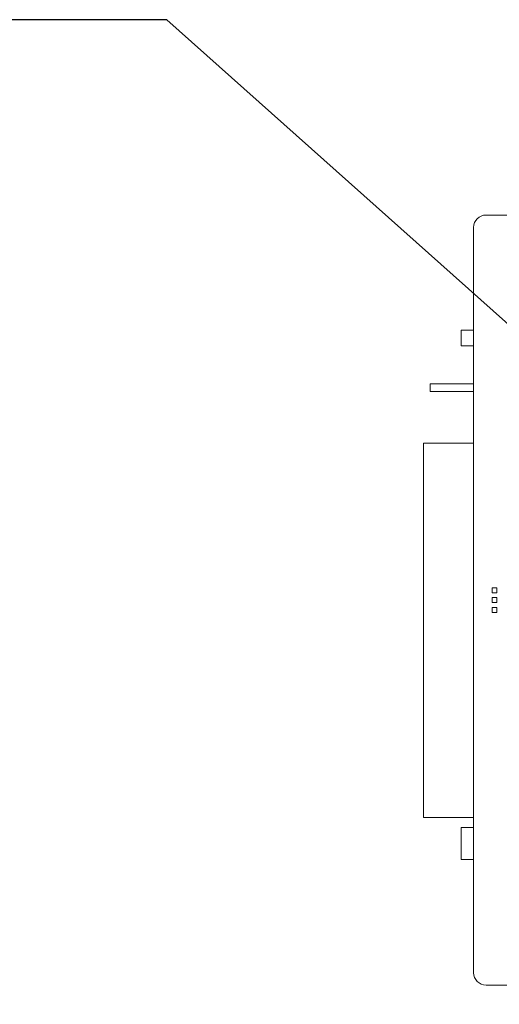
# Model space of a CAD drawing. Header units: millimetres. Extents: x -5941 to 19721, y -9230 to 6433.
# Tile 94 of 204: x 5801 to 5840, y -3952 to -3872. Entities that reach past the tile are written whole.
import ezdxf

# ---------------------------------------------------------------- set-up
doc = ezdxf.new("R2010")
doc.units = ezdxf.units.MM
doc.layers.add('A_SUFITY OPIS', color=1, linetype='Continuous')
doc.layers.add('A_wymiary', color=55, linetype='Continuous')
doc.layers.add('GL-urzadzenia', color=6, linetype='Continuous', lineweight=20)
doc.styles.add('ARIAL', font='arial.ttf', dxfattribs={"width": 0.8})
doc.dimstyles.new('100', dxfattribs={"dimscale": 100, "dimtxt": 0.18, "dimasz": 0.013, "dimexe": 0.2, "dimexo": 0, "dimgap": 0.06, "dimtad": 1, "dimdec": 1, "dimrnd": 0.5, "dimzin": 12, "dimdsep": 46, "dimtxsty": 'ARIAL', "dimblk": 'wymiar', "dimcen": 0, "dimdle": 0.2, "dimse1": 1, "dimse2": 1, "dimclrd": 256, "dimclre": 40, "dimclrt": 3, "dimaunit": 1, "dimadec": 0, "dimazin": 0, "dimtfac": 0.4, "dimtdec": 1, "dimtix": 1, "dimtmove": 2, "dimatfit": 3, "dimldrblk": 'wymiar', "dimfxl": 0, "dimtvp": 0.88, "dimtolj": 1, "dimtzin": 12, "dimarcsym": 0})

# ---------------------------------------------------------------- blocks, each defined once
blk = doc.blocks.new('wymiar')
at = {"color": 0, "ltscale": 100}
blk.add_line((0, -6.5), (0, 6.5), dxfattribs=at)
at = {"color": 0, "ltscale": 100, "const_width": 0.5}
blk.add_lwpolyline([(-3.25, -3.25), (3.25, 3.25)], dxfattribs=at)
blk = doc.blocks.new('*D112')
at = {"layer": 'A_wymiary', "lineweight": -2}
blk.add_line((5653.332, -4018.439), (6106.732, -4018.439), dxfattribs=at)
at = {"layer": 'Defpoints', "color": 0}
for p in [(5652.032, -3935.053), (6108.032, -3935.053), (6108.032, -4018.439)]:
    blk.add_point(p, dxfattribs=at)
at = {"layer": 'A_wymiary', "lineweight": -2, "xscale": 1.3, "yscale": 1.3, "zscale": 1.3, "rotation": 180}
blk.add_blockref('wymiar', (5652.032, -4018.439), dxfattribs=at)
at = {"layer": 'A_wymiary', "lineweight": -2, "xscale": 1.3, "yscale": 1.3, "zscale": 1.3}
blk.add_blockref('wymiar', (6108.032, -4018.439), dxfattribs=at)
at = {"layer": 'A_wymiary', "color": 3, "insert": (5880.032, -4003.249), "char_height": 18, "attachment_point": 5, "style": 'ARIAL'}
blk.add_mtext('\\A1;456', dxfattribs=at)
blk = doc.blocks.new('RSen_55_ME_FB_indoor unit - vrv - cassette-wall-floor_daikin - fxza50a2veb - fully flat cassette - fully flat decoration panel_daikin_lxwxh 620x620x306 mm-5003518-bottom')
at = {"lineweight": 18}
for p, q in [((-265, 266.5), (-265, 266.5)), ((265, 266.5), (265, 266.5)), ((-310, 217.35), (-320, 217.35)), ((-320, 211), (-320, 217.35)), ((-266, 217.35), (-266.5, 217.35)), ((-263.5, 217.35), (-264, 217.35)), ((-320, 204.65), (-320, 211)), ((-320, 204.65), (-310, 204.65)), ((-266.5, 204.65), (-266, 204.65)), ((-264, 204.65), (-263.96, 204.65)), ((-310, 174.17), (-345, 174.17)), ((-345, 171), (-345, 174.17)), ((-345, 167.82), (-345, 171)), ((-345, 167.82), (-310, 167.82)), ((-310, -183), (-320, -183)), ((-320, -196), (-320, -183)), ((-320, -209), (-320, -196)), ((-320, -209), (-310, -209))]:
    blk.add_line(p, q, dxfattribs=at)
for centre, start, end in [((-266.5, 266.5), 270.00002, 289.63436), ((-266.5, 266.5), 340.45035, 360), ((266.5, 266.5), 180, 199.54969), ((266.5, 266.5), 250.36568, 270), ((-266.5, -266.5), 70.36568, 90), ((-266.5, -266.5), 0.07891, 19.71902), ((266.5, -266.5), 160.28101, 179.92112), ((266.5, -266.5), 90.00002, 109.63436)]:
    blk.add_arc(centre, 1.5, start, end, dxfattribs=at)
blk = doc.blocks.new('RSen_55_ME_FB_SOg - fxza50a2veb - fully flat decoration panel - SH_daikin_tbq - standard-4997338-bottom')
at = {"lineweight": 18}
for p, q in [((300, 310), (-300, 310)), ((-310, 300), (-310, 300)), ((-310, 300), (-310, -300)), ((-310, 126.25), (-350.5, 126.25)), ((-350.5, 126.25), (-350.5, -175)), ((-350.5, 126.25), (-350.5, 126.25)), ((-295.23, 5.9), (-295.23, 9.9)), ((-295.23, 9.9), (-291.23, 9.9)), ((-291.23, 9.9), (-291.23, 5.9)), ((-291.23, 5.9), (-295.23, 5.9)), ((-295.23, -2), (-295.23, 2)), ((-295.23, 2), (-291.23, 2)), ((-291.23, 2), (-291.23, -2)), ((-291.23, -2), (-295.23, -2)), ((-295.23, -5.9), (-291.23, -5.9)), ((-295.23, -9.9), (-295.23, -5.9)), ((-291.23, -5.9), (-291.23, -9.9)), ((-291.23, -9.9), (-295.23, -9.9)), ((-350.5, -175), (-310, -175)), ((-300, -310), (300, -310))]:
    blk.add_line(p, q, dxfattribs=at)
for centre, start, end in [((-300, 300), 90, 180), ((-300, -300), 180, 270)]:
    blk.add_arc(centre, 10, start, end, dxfattribs=at)
blk = doc.blocks.new('2658cea6-5bf1-4a8d-8ecb-1a42f1d0a86a')
at = {"lineweight": 18}
for name in ['RSen_55_ME_FB_SOg - fxza50a2veb - fully flat decoration panel - SH_daikin_tbq - standard-4997338-bottom', 'RSen_55_ME_FB_indoor unit - vrv - cassette-wall-floor_daikin - fxza50a2veb - fully flat cassette - fully flat decoration panel_daikin_lxwxh 620x620x306 mm-5003518-bottom']:
    blk.add_blockref(name, (0, 0), dxfattribs=at)
blk = doc.blocks.new('116a95a6-ef70-443d-9a1b-21b416471860')
at = {"layer": 'GL-urzadzenia', "xscale": 0.1, "yscale": 0.1, "zscale": 0.1}
blk.add_blockref('2658cea6-5bf1-4a8d-8ecb-1a42f1d0a86a', (35.05, -31), dxfattribs=at)

msp = doc.modelspace()

# ---------------------------------------------------------------- linework, layer by layer
at = {"layer": 'A_SUFITY OPIS'}
msp.add_lwpolyline([(5873.282, -3925.855), (5813.337, -3872.356), (5687.922, -3872.356)], dxfattribs=at)

# ---------------------------------------------------------------- block references
at = {"layer": 'GL-urzadzenia'}
msp.add_blockref('116a95a6-ef70-443d-9a1b-21b416471860', (5833.982, -3888.085), dxfattribs=at)

# ---------------------------------------------------------------- dimensions: what is measured, and where the dimension line sits
at = {"layer": 'A_wymiary'}
dim = msp.add_linear_dim(base=(6108.032, -4018.439), p1=(5652.032, -3935.053), p2=(6108.032, -3935.053), dimstyle='100', dxfattribs=at)
dim.commit()
dim.dimension.update_dxf_attribs({"geometry": '*D112', "text_midpoint": (5880.032, -4003.249)})

doc.saveas('drawing.dxf')
